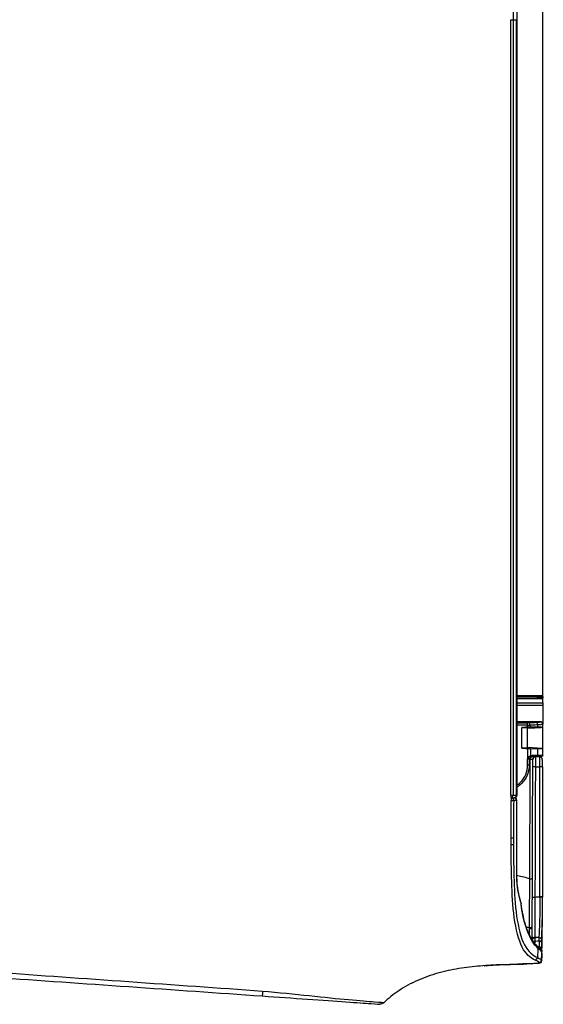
# Model space of a CAD drawing. Header units: millimetres. Extents: x 922208 to 1069538, y -182208 to -99877.
# Tile 179 of 256: x 998016 to 998117, y -166337 to -166148. Entities that reach past the tile are written whole.
import ezdxf

# ---------------------------------------------------------------- set-up
doc = ezdxf.new("R2010")
doc.units = ezdxf.units.MM
doc.header["$MEASUREMENT"] = 0
doc.layers.add('IS_KLIM_urządzenia', color=3, linetype='Continuous')

# ---------------------------------------------------------------- blocks, each defined once
blk = doc.blocks.new('G$CFEA986A8')
at = {"layer": 'IS_KLIM_urządzenia', "linetype": 'Continuous'}
for p, q in [((902.57, 201.14), (563.89, 201.26)), ((902.37, 200.15), (902.37, 200.94)), ((902.57, 201.14), (902.77, 201.14)), ((902.57, 201.14), (902.57, 200.15)), ((903.79, 201.14), (902.77, 201.14)), ((902.77, 200.15), (902.77, 201.14)), ((902.97, 200.94), (902.97, 200.15)), ((908.45, 201.14), (907.89, 201.14)), ((912.52, 201.14), (908.47, 201.14)), ((912.52, 201.14), (912.37, 198.14)), ((912.55, 201.14), (912.52, 201.14)), ((913.83, 201.14), (912.55, 201.14)), ((914.13, 200.84), (914.13, 199.99)), ((902.37, 196.17), (902.37, 200.15)), ((902.57, 200.15), (902.57, 196.17)), ((902.77, 200.15), (902.57, 200.15)), ((902.78, 196.17), (902.77, 200.15)), ((902.97, 200.15), (902.98, 196.17)), ((908.01, 200.14), (908.41, 200.14)), ((912.56, 198.77), (912.59, 200.14)), ((912.59, 200.14), (913.83, 200.14)), ((913.83, 199.19), (913.83, 200.14)), ((914.13, 199.99), (914.13, 199.04)), ((772.5, 196.17), (772.5, 196.12)), ((772.5, 195.46), (772.5, 196.12)), ((772.5, 195.01), (772.5, 195.46)), ((921.53, 196.12), (921.53, 196.17)), ((921.53, 195.01), (921.53, 195.46))]:
    blk.add_line(p, q, dxfattribs=at)
at = {"layer": 'IS_KLIM_urządzenia', "linetype": 'Continuous', "extrusion": (0, 0, -1)}
for centre, radius, start, end in [((-902.57, 200.94), 0.2, 0.06, 90), ((-902.77, 200.94), 0.2, 90, 179.94), ((-913.83, 200.84), 0.3, 90, 180), ((-949.35, 200.44), 0.5, 357.7297, 89), ((-914.63, 199.19), 0.8, 328.4419, 0), ((-914.63, 199.04), 0.5, 328.4419, 360), ((-949.38, 199.62), 0.5, 270.2, 357.9509)]:
    blk.add_arc(centre, radius, start, end, dxfattribs=at)
at = {"layer": 'IS_KLIM_urządzenia', "linetype": 'Continuous', "extrusion": (1.00954e-06, -2.82004e-16, 1)}
blk.add_arc((953.43, 198.1, 0), 0.5, 336.3033, 1.7827, dxfattribs=at)
at = {"layer": 'IS_KLIM_urządzenia', "linetype": 'Continuous', "extrusion": (1.60164e-27, -6.12303e-17, -1)}
blk.add_arc((-921.53, 195.67), 0.5, 90, 180, dxfattribs=at)
at = {"layer": 'IS_KLIM_urządzenia', "linetype": 'Continuous'}
blk.add_arc((922.53, 195.67), 0.5, 90, 180, dxfattribs=at)
for centre, major_axis, ratio, start_param, end_param in [((907.89, 200.64), (0, -0.5), 0.996195, 3.141593, 4.711612), ((916.08, 200.61), (0, -0.5), 0.034873, 3.089201, 4.710644), ((941.09, 200.61), (0, -0.5), 0.034873, 3.089633, 4.710644), ((941.13, 200.61), (0, 0.5), 0.034873, 6.231234, 7.852245), ((949.95, 200.45), (0.009, -0.5), 0.86661, 3.141593, 4.730312), ((951.12, 200.47), (0.009, -0.5), 0.866632, 3.141593, 4.730968), ((951.61, 200.49), (-0.144, 0.479), 0.997743, 5.938151, 6.276421), ((953.13, 200.41), (0.026, 0.499), 0.9983, 4.780824, 6.283185), ((902.57, 200.15), (-0.2, 0), 0.005236, 4.712394, 6.283185), ((902.77, 200.15), (-0.2, 0), 0.005236, 3.141593, 4.712397), ((908.01, 199.89), (-0.499, -0.025), 0.499537, 4.687551, 6.182407), ((908.08, 198.46), (-0.499, -0.025), 0.499537, 4.687551, 6.182407), ((913.83, 199.99), (-0.3, 0), 0.500503, 3.141593, 4.742589), ((913.83, 199.04), (-0.3, 0), 0.500503, 3.141593, 4.742589), ((913.95, 198.62), (-0.256, -0.157), 0.454954, 3.141593, 4.474043), ((914.63, 199.71), (0.5, 0), 0.97477, 3.141593, 4.707041), ((914.65, 199.74), (-0.002, -0.5), 0.988846, 4.715581, 6.283185), ((914.63, 198.74), (0.5, 0), 0.003693, 3.75529, 4.703662), ((916.08, 199.73), (-0.002, -0.5), 0.034879, 4.710765, 6.283185), ((941.17, 199.65), (-0.002, -0.5), 0.034879, 4.710765, 6.283185), ((946.76, 198.64), (0.002, 0.49), 0.738248, 4.644813, 6.283185), ((949.98, 199.62), (-0.002, -0.5), 0.86639, 4.745476, 5.27577), ((950.87, 199.75), (-0.375, 0.331), 0.874767, 5.323694, 7.085331), ((952.71, 199.67), (-0.457, 0.203), 0.909388, 3.595277, 5.050644), ((908.08, 198.21), (-0.5, 0), 0.001724, 4.74727, 6.195919), ((914.41, 198.27), (0.084, 0.288), 0.033955, 0, 1.578937), ((914.63, 198.24), (0, -0.3), 0.034873, 3.141593, 4.710644), ((915.73, 198.24), (0, -0.3), 0.034873, 3.141593, 4.710644), ((942.41, 196.53), (0.154, -0.476), 0.571177, 2.610999, 3.141593), ((942.41, 196.53), (-0.055, 0.497), 0.256635, 5.838948, 6.28321), ((921.53, 195.67), (-0.5, 0), 0.894842, 3.141593, 4.712389), ((921.53, 195.01), (-0.5, 0), 0.894842, 3.141593, 4.712389), ((921.53, 195.01), (-0.5, 0), 0.001524, 1.570796, 3.141593), ((922.53, 195.67), (0.5, 0), 0.910452, 1.566816, 3.141593), ((922.53, 195.11), (0.5, 0), 0.910238, 1.566572, 3.141593), ((922.53, 195.11), (0.5, 0), 0.001837, 3.141593, 4.717362), ((922.53, 195.67), (0, 0.5), 0.009623, 5.856747, 6.283185), ((922.53, 195.11), (0.001, 0.5), 0.004977, 4.710563, 5.856245), ((937.19, 195.67), (0, 0.5), 0.010876, 5.85437, 6.283185)]:
    blk.add_ellipse(centre, major_axis=major_axis, ratio=ratio, start_param=start_param, end_param=end_param, dxfattribs=at)
at = {"layer": 'IS_KLIM_urządzenia', "linetype": 'Continuous', "extrusion": (0, 0, -1)}
for centre, major_axis, ratio, start_param, end_param in [((912.44, 199.14), (-0.11, -2), 0.052397, 3.13883, 4.18571), ((913.83, 199.14), (0, -2), 0.005231, 2.094713, 3.141593)]:
    blk.add_ellipse(centre, major_axis=major_axis, ratio=ratio, start_param=start_param, end_param=end_param, dxfattribs=at)
at = {"layer": 'IS_KLIM_urządzenia', "linetype": 'Continuous'}
for points, degree in [([(903.79, 201.14), (903.95, 201.14), (904.1, 201.14), (904.26, 201.14)], 3), ([(903.79, 196.17), (903.79, 197.83), (903.79, 199.49), (903.79, 201.14)], 3), ([(904.26, 201.14), (904.26, 199.49), (904.26, 197.83), (904.26, 196.17)], 3), ([(907.4, 200.64), (907.39, 200.64), (907.39, 200.64), (907.39, 200.64)], 3), ([(907.39, 200.64), (907.39, 199.15), (907.39, 197.66), (907.39, 196.17)], 3), ([(907.88, 201.14), (907.89, 201.14), (907.89, 201.14), (907.89, 201.14)], 3), ([(908.47, 201.14), (908.46, 201.14), (908.45, 201.14), (908.45, 201.14)], 3), ([(908.62, 198.14), (908.57, 199.14), (908.52, 200.14), (908.47, 201.14)], 3), ([(916.07, 199.74), (916.07, 200.03), (916.07, 200.32), (916.07, 200.62)], 3), ([(916.08, 201.11), (924.42, 201.11), (932.75, 201.11), (941.09, 201.11)], 3), ([(941.07, 200.62), (941.08, 200.62), (941.1, 200.62), (941.11, 200.62)], 3), ([(951.64, 200.99), (951.56, 200.97), (951.29, 200.69), (950.89, 200.21)], 3), ([(951.53, 200.98), (951.42, 200.97), (951.28, 200.97), (951.11, 200.97)], 3), ([(951.65, 200.98), (951.47, 200.97)], 1), ([(951.65, 200.99), (951.65, 200.99), (951.64, 200.99), (951.64, 200.99)], 3), ([(951.87, 200.98), (951.87, 200.98), (951.87, 200.98), (951.87, 200.98)], 3), ([(951.88, 200.98), (952.37, 200.96), (952.87, 200.93), (953.37, 200.9)], 3), ([(952.73, 200.13), (952.95, 200.65), (953.08, 200.92), (953.16, 200.91)], 3), ([(953.38, 200.9), (953.63, 200.89), (953.84, 200.67), (953.85, 200.42)], 3), ([(908.08, 198.71), (908.2, 198.7), (908.32, 198.69), (908.44, 198.69)], 3), ([(908.41, 200.14), (908.42, 199.66), (908.43, 199.17), (908.44, 198.69)], 3), ([(912.56, 198.77), (913.02, 198.77), (913.48, 198.77), (913.94, 198.77)], 3), ([(914.13, 200.54), (914.13, 200.36), (914.13, 200.17), (914.13, 199.99)], 3), ([(914.13, 198.74), (914.13, 198.82), (914.13, 198.91), (914.13, 198.98)], 3), ([(914.65, 199.24), (914.64, 199.24), (914.63, 199.24), (914.63, 199.23)], 3), ([(950.89, 200.21), (949.55, 198.7), (946.42, 197.44), (942.41, 196.99)], 3), ([(948.85, 200.42), (948.86, 200.19), (948.87, 199.97), (948.87, 199.74)], 3), ([(948.88, 199.6), (948.88, 199.6), (949.11, 199.6), (949.55, 199.6)], 3), ([(949.55, 199.6), (949.68, 199.6), (949.82, 199.6), (949.95, 199.6)], 3), ([(953.63, 200.42), (953.55, 200.42), (953.42, 200.17), (953.2, 199.67)], 3), ([(953.78, 200.42), (953.74, 200.42), (953.73, 200.42), (953.63, 200.42)], 3), ([(953.9, 198.93), (953.92, 198.4), (953.94, 197.87), (953.95, 197.34)], 3), ([(907.58, 196.17), (907.58, 196.85), (907.59, 197.53), (907.59, 198.21)], 3), ([(908.07, 198.21), (908.07, 197.53), (908.07, 196.85), (908.07, 196.17)], 3), ([(908.46, 198.19), (908.33, 198.19), (908.2, 198.2), (908.07, 198.21)], 3), ([(914.4, 198.27), (913.78, 198.27), (913.16, 198.27), (912.54, 198.27)], 3), ([(914.62, 198.24), (914.55, 198.24), (914.47, 198.25), (914.4, 198.27)], 3), ([(914.49, 198.56), (914.54, 198.54), (914.59, 198.54), (914.63, 198.54)], 3), ([(936.94, 196.3), (937.09, 197.09), (937.3, 197.88), (937.59, 198.66)], 3), ([(942.26, 197.01), (940.8, 196.54), (939.06, 196.17), (937.19, 196.17)], 3), ([(937.19, 196.13), (939.13, 196.13), (940.91, 196.5), (942.41, 196.99)], 3), ([(937.59, 198.66), (937.59, 198.66), (937.59, 198.66), (937.59, 198.66)], 3), ([(942.26, 197.01), (941.32, 196.71), (940.35, 196.47), (939.34, 196.33)], 3), ([(947, 198.6), (946.98, 198.42), (946.96, 198.23), (946.95, 198.04)], 3), ([(947.09, 198.59), (947.05, 198.6), (947.01, 198.6), (946.96, 198.61)], 3), ([(954.08, 193.57), (954.03, 194.82), (953.99, 196.07), (953.96, 197.32)], 3), ([(448.64, 196.29), (505.06, 196.29), (561.48, 196.29), (772.5, 196.17)], 3), ([(772.5, 196.17), (822.17, 196.17), (871.85, 196.17), (921.53, 196.17)], 3), ([(922.03, 195.11), (922.03, 195.29), (922.03, 195.48), (922.03, 195.67)], 3), ([(922.03, 195.1), (922.03, 195.07), (922.03, 195.04), (922.03, 195.01)], 3), ([(922.53, 195.56), (924.95, 195.55), (927.37, 195.55), (929.79, 195.53)], 3), ([(929.79, 195.08), (927.37, 195.09), (924.95, 195.1), (922.53, 195.1)], 3), ([(929.79, 195.53), (929.79, 195.45), (929.79, 195.27), (929.79, 195.08)], 3), ([(929.79, 195.53), (930.21, 195.53), (930.63, 195.53), (931.05, 195.53)], 3), ([(931.05, 195.07), (931.04, 195.07), (931.03, 195.07), (931.02, 195.07)], 3), ([(954.08, 193.57), (954.08, 193.49), (954.09, 193.42), (954.09, 193.34)], 3), ([(957.65, 175.95), (957.61, 176.03), (957.57, 176.11), (957.53, 176.2)], 3), ([(961.41, 170.57), (961.6, 170.37), (961.7, 170.09), (961.68, 169.81)], 3), ([(959.21, 147.27), (958, 130.15), (956.79, 113.02), (955.58, 95.9)], 3), ([(956.51, 95.85), (957.7, 112.97), (958.9, 130.09), (960.1, 147.21)], 3)]:
    blk.add_open_spline(points, degree=degree, dxfattribs=at)
for points, knots in [([(904.26, 201.14), (905.3, 201.14), (906.35, 201.14), (907.41, 201.14), (907.42, 201.14), (907.59, 201.14), (907.74, 201.14), (907.88, 201.14)], [0, 0, 0, 0, 0.863472, 0.863472, 0.877231, 0.877231, 1, 1, 1, 1]), ([(907.39, 200.64), (907.39, 200.7), (907.4, 200.75), (907.43, 200.86), (907.46, 200.91), (907.53, 201), (907.57, 201.04), (907.67, 201.09), (907.72, 201.12), (907.81, 201.14), (907.85, 201.14), (907.88, 201.14)], [0, 0, 0, 0, 0.21439, 0.21439, 0.428764, 0.428764, 0.643392, 0.643392, 0.858543, 0.858543, 1, 1, 1, 1]), ([(907.51, 199.89), (907.5, 200.05), (907.49, 200.2), (907.47, 200.42), (907.45, 200.5), (907.43, 200.61), (907.41, 200.64), (907.4, 200.64)], [0, 0, 0, 0, 0.353543, 0.353543, 0.676789, 0.676789, 1, 1, 1, 1]), ([(907.89, 201.14), (907.91, 201.14), (907.92, 201.1), (907.95, 200.95), (907.96, 200.84), (907.99, 200.55), (908, 200.35), (908.01, 200.14)], [0, 0, 0, 0, 0.323073, 0.323073, 0.646292, 0.646292, 1, 1, 1, 1]), ([(908.41, 200.14), (908.41, 200.33), (908.4, 200.51), (908.41, 200.8), (908.41, 200.92), (908.42, 201.09), (908.44, 201.14), (908.45, 201.14)], [0, 0, 0, 0, 0.320954, 0.320954, 0.641904, 0.641904, 1, 1, 1, 1]), ([(916.08, 201.11), (915.92, 201.11), (915.58, 201.11), (915.09, 201.1), (914.76, 201.08), (914.6, 201.05), (914.48, 201.03), (914.36, 200.97), (914.25, 200.87), (914.17, 200.73), (914.13, 200.61), (914.14, 200.54), (914.14, 200.54)], [0, 0, 0, 0, 0.161926, 0.367066, 0.579486, 0.703061, 0.770747, 0.816557, 0.869414, 0.929709, 0.994845, 1, 1, 1, 1]), ([(916.07, 200.62), (915.94, 200.62), (915.82, 200.61), (915.48, 200.61), (915.27, 200.61), (914.89, 200.6), (914.71, 200.59), (914.43, 200.58), (914.32, 200.57), (914.17, 200.56), (914.13, 200.55), (914.13, 200.54)], [0, 0, 0, 0, 0.119883, 0.119883, 0.339691, 0.339691, 0.55974, 0.55974, 0.779888, 0.779888, 1, 1, 1, 1]), ([(941.07, 200.62), (940.74, 200.62), (940.4, 200.62), (938.74, 200.62), (937.41, 200.62), (930.74, 200.62), (925.41, 200.62), (918.74, 200.62), (917.4, 200.62), (916.07, 200.62)], [0, 0, 0, 0, 0.039967, 0.039967, 0.199835, 0.199835, 0.839306, 0.839306, 1, 1, 1, 1]), ([(948.84, 201.02), (948.83, 201.02), (948.3, 201.03), (947.14, 201.07), (945.21, 201.1), (943.52, 201.11), (942.31, 201.11), (941.7, 201.11), (941.39, 201.11), (941.22, 201.11), (941.13, 201.11), (941.09, 201.11)], [0, 0, 0, 0, 0.004945, 0.253708, 0.502472, 0.751236, 0.875618, 0.937809, 0.968905, 0.984452, 1, 1, 1, 1]), ([(941.11, 200.62), (941.11, 200.6), (941.11, 200.58), (941.13, 200.26), (941.14, 199.95), (941.15, 199.65)], [0, 0, 0, 0, 0.050907, 0.050907, 1, 1, 1, 1]), ([(941.11, 200.62), (943.18, 200.61), (945.18, 200.56), (948.02, 200.45), (948.85, 200.42), (948.85, 200.42)], [0, 0, 0, 0, 0.5, 0.5, 1, 1, 1, 1]), ([(949.34, 200.94), (949.35, 200.94), (948.46, 200.96), (945.43, 201.07), (943.32, 201.12), (941.13, 201.11)], [0, 0, 0, 0, 0.5, 0.5, 1, 1, 1, 1]), ([(948.84, 201.02), (949.2, 201), (949.92, 200.98), (950.51, 200.96), (950.78, 200.96), (950.82, 200.96)], [0, 0, 0, 0, 0.463265, 0.920562, 1, 1, 1, 1]), ([(949.94, 200.95), (949.78, 200.94), (949.65, 200.94), (949.41, 200.94), (949.34, 200.94), (949.34, 200.94)], [0, 0, 0, 0, 0.405495, 0.405495, 1, 1, 1, 1]), ([(951.11, 200.97), (951.05, 200.97), (951, 200.97), (950.61, 200.96), (950.27, 200.95), (949.94, 200.95)], [0, 0, 0, 0, 0.140287, 0.140287, 1, 1, 1, 1]), ([(951.47, 200.97), (951.44, 200.96), (951.35, 200.93), (951.24, 200.85), (951.05, 200.69), (950.79, 200.42), (950.54, 200.13), (950.49, 200.07)], [0, 0, 0, 0, 0.055654, 0.152218, 0.398919, 0.883415, 1, 1, 1, 1]), ([(951.3, 200.97), (951.33, 200.97), (951.36, 200.97), (951.43, 200.97), (951.47, 200.97), (951.52, 200.97), (951.53, 200.98), (951.53, 200.98)], [0, 0, 0, 0, 0.196485, 0.196485, 0.598241, 0.598241, 1, 1, 1, 1]), ([(953.16, 200.91), (952.82, 200.93), (952.49, 200.95), (951.99, 200.98), (951.82, 200.98), (951.65, 200.99)], [0, 0, 0, 0, 0.665624, 0.665624, 1, 1, 1, 1]), ([(953.16, 200.91), (953.26, 200.91), (953.27, 200.91), (953.35, 200.9), (953.38, 200.9), (953.38, 200.9)], [0, 0, 0, 0, 0.500965, 0.500965, 1, 1, 1, 1]), ([(907.58, 198.46), (907.57, 198.71), (907.56, 198.96), (907.53, 199.44), (907.52, 199.66), (907.51, 199.89)], [0, 0, 0, 0, 0.522709, 0.522709, 1, 1, 1, 1]), ([(908.01, 200.14), (908.02, 199.85), (908.04, 199.56), (908.06, 199.09), (908.07, 198.9), (908.08, 198.71)], [0, 0, 0, 0, 0.604042, 0.604042, 1, 1, 1, 1]), ([(908.07, 198.21), (908.07, 198.21), (908.07, 198.22), (908.07, 198.3), (908.07, 198.39), (908.07, 198.54), (908.08, 198.61), (908.08, 198.68), (908.08, 198.7), (908.08, 198.71)], [0, 0, 0, 0, 0.016895, 0.016895, 0.500026, 0.500026, 0.914477, 0.914477, 1, 1, 1, 1]), ([(908.44, 198.69), (908.44, 198.59), (908.45, 198.48), (908.46, 198.31), (908.46, 198.25), (908.46, 198.19)], [0, 0, 0, 0, 0.648219, 0.648219, 1, 1, 1, 1]), ([(912.54, 198.27), (912.54, 198.38), (912.55, 198.5), (912.55, 198.66), (912.55, 198.72), (912.56, 198.77)], [0, 0, 0, 0, 0.645591, 0.645591, 1, 1, 1, 1]), ([(913.94, 198.77), (913.98, 198.69), (914.02, 198.61), (914.12, 198.47), (914.18, 198.41), (914.3, 198.32), (914.35, 198.29), (914.4, 198.27)], [0, 0, 0, 0, 0.40011, 0.40011, 0.760145, 0.760145, 1, 1, 1, 1]), ([(914.16, 199.74), (914.19, 199.74), (914.26, 199.74), (914.47, 199.74), (914.61, 199.74), (914.94, 199.74), (915.13, 199.74), (915.57, 199.74), (915.82, 199.74), (916.07, 199.74)], [0, 0, 0, 0, 0.243193, 0.243193, 0.486385, 0.486385, 0.729578, 0.729578, 1, 1, 1, 1]), ([(914.49, 198.56), (914.46, 198.57), (914.43, 198.58), (914.36, 198.62), (914.32, 198.65), (914.26, 198.7), (914.24, 198.73), (914.22, 198.76), (914.21, 198.77), (914.21, 198.78)], [0, 0, 0, 0, 0.256779, 0.256779, 0.615768, 0.615768, 0.927089, 0.927089, 1, 1, 1, 1]), ([(914.63, 199.23), (914.63, 199.21), (914.63, 199.19), (914.63, 199.13), (914.63, 199.09), (914.63, 199.01), (914.63, 198.96), (914.63, 198.85), (914.63, 198.8), (914.63, 198.74)], [0, 0, 0, 0, 0.251437, 0.251437, 0.502865, 0.502865, 0.754279, 0.754279, 1, 1, 1, 1]), ([(937.59, 198.66), (937.25, 198.66), (936.92, 198.66), (935.26, 198.67), (933.92, 198.67), (927.26, 198.7), (921.92, 198.72), (915.94, 198.74), (915.28, 198.74), (914.63, 198.74)], [0, 0, 0, 0, 0.043508, 0.043508, 0.217737, 0.217737, 0.914651, 0.914651, 1, 1, 1, 1]), ([(916.08, 199.23), (915.89, 199.24), (915.71, 199.24), (915.38, 199.24), (915.24, 199.24), (914.99, 199.24), (914.89, 199.24), (914.73, 199.24), (914.67, 199.24), (914.65, 199.24)], [0, 0, 0, 0, 0.270422, 0.270422, 0.513615, 0.513615, 0.756808, 0.756808, 1, 1, 1, 1]), ([(916.07, 199.74), (916.4, 199.73), (916.73, 199.73), (918.4, 199.73), (919.73, 199.72), (926.39, 199.7), (931.72, 199.68), (938.42, 199.66), (939.78, 199.65), (941.15, 199.65)], [0, 0, 0, 0, 0.039838, 0.039838, 0.199192, 0.199192, 0.836607, 0.836607, 1, 1, 1, 1]), ([(941.17, 199.15), (940.83, 199.15), (940.5, 199.15), (938.83, 199.16), (937.5, 199.16), (930.84, 199.18), (925.51, 199.2), (918.81, 199.22), (917.45, 199.23), (916.08, 199.23)], [0, 0, 0, 0, 0.039838, 0.039838, 0.199192, 0.199192, 0.836607, 0.836607, 1, 1, 1, 1]), ([(931.05, 195.53), (933.36, 195.52), (935.66, 195.57), (940.26, 195.7), (942.58, 195.82), (946.89, 196.44), (948.95, 196.94), (951.65, 198.37), (952.34, 199.25), (952.73, 200.13)], [0, 0, 0, 0, 0.25, 0.25, 0.5, 0.5, 0.75, 0.75, 1, 1, 1, 1]), ([(953.2, 199.67), (952.8, 198.78), (952.09, 197.91), (949.34, 196.5), (947.25, 196), (942.85, 195.37), (940.48, 195.24), (935.77, 195.12), (933.41, 195.07), (931.05, 195.07)], [0, 0, 0, 0, 0.25, 0.25, 0.5, 0.5, 0.75, 0.75, 1, 1, 1, 1]), ([(937.59, 198.66), (937.59, 198.72), (937.59, 198.77), (937.59, 198.88), (937.59, 198.93), (937.59, 199.02), (937.58, 199.05), (937.58, 199.11), (937.58, 199.14), (937.58, 199.15), (937.58, 199.16), (937.58, 199.16), (937.58, 199.16), (937.58, 199.16)], [0, 0, 0, 0, 0.215384, 0.215384, 0.430768, 0.430768, 0.646164, 0.646164, 0.861588, 0.861588, 0.968092, 0.968092, 1, 1, 1, 1]), ([(941.15, 199.65), (943.21, 199.64), (945.21, 199.62), (948.05, 199.61), (948.88, 199.6), (948.88, 199.6)], [0, 0, 0, 0, 0.5, 0.5, 1, 1, 1, 1]), ([(948.92, 199.12), (948.52, 199.12), (947.86, 199.12), (945.48, 199.13), (943.36, 199.14), (941.17, 199.15)], [0, 0, 0, 0, 0.365319, 0.365319, 1, 1, 1, 1]), ([(950.4, 200.02), (950.34, 199.94), (950.05, 199.6), (949.22, 199.02), (947.89, 198.34), (946.25, 197.76), (944.39, 197.32), (942.98, 197.08), (942.2, 197.02), (942.12, 197.01)], [0, 0, 0, 0, 0.063833, 0.253259, 0.439583, 0.622959, 0.803555, 0.981106, 1, 1, 1, 1]), ([(946.96, 198.61), (946.96, 198.63), (946.96, 198.65), (946.96, 198.69), (946.95, 198.71), (946.95, 198.77), (946.94, 198.81), (946.93, 198.9), (946.91, 198.95), (946.88, 199.03), (946.86, 199.06), (946.82, 199.11), (946.8, 199.12), (946.77, 199.13), (946.77, 199.13), (946.76, 199.13)], [0, 0, 0, 0, 0.079375, 0.079375, 0.152142, 0.152142, 0.308093, 0.308093, 0.533795, 0.533795, 0.744603, 0.744603, 0.955402, 0.955402, 1, 1, 1, 1]), ([(948.85, 200.42), (948.85, 200.42), (948.93, 200.42), (949.2, 200.42), (949.34, 200.43), (949.52, 200.43)], [0, 0, 0, 0, 0.594507, 0.594507, 1, 1, 1, 1]), ([(948.85, 200.42), (948.86, 200.2), (948.87, 199.99), (948.88, 199.72), (948.88, 199.66), (948.88, 199.6)], [0, 0, 0, 0, 0.787839, 0.787839, 1, 1, 1, 1]), ([(948.9, 198.92), (948.9, 199.03), (948.9, 199.14), (948.89, 199.41), (948.88, 199.57), (948.87, 199.78), (948.87, 199.84), (948.87, 199.9)], [0, 0, 0, 0, 0.306223, 0.306223, 0.782025, 0.782025, 1, 1, 1, 1]), ([(948.87, 199.88), (948.87, 199.82), (948.87, 199.77), (948.88, 199.57), (948.89, 199.41), (948.9, 199.14), (948.9, 199.03), (948.9, 198.92)], [0, 0, 0, 0, 0.200661, 0.200661, 0.688787, 0.688787, 1, 1, 1, 1]), ([(948.9, 198.9), (948.9, 198.95), (948.9, 199), (948.89, 199.17), (948.89, 199.28), (948.88, 199.46), (948.88, 199.53), (948.88, 199.59), (948.88, 199.6), (948.88, 199.6)], [0, 0, 0, 0, 0.111069, 0.111069, 0.444253, 0.444253, 0.778253, 0.778253, 1, 1, 1, 1]), ([(948.89, 199.29), (948.89, 199.28), (948.89, 199.28), (948.89, 199.17), (948.9, 199.05), (948.9, 198.92)], [0, 0, 0, 0, 0.062899, 0.062899, 1, 1, 1, 1]), ([(949.52, 200.43), (949.68, 200.43), (949.85, 200.44), (950.24, 200.44), (950.46, 200.45), (950.68, 200.45)], [0, 0, 0, 0, 0.427577, 0.427577, 1, 1, 1, 1]), ([(949.55, 199.6), (949.54, 199.67), (949.54, 199.74), (949.53, 200.01), (949.52, 200.22), (949.52, 200.43)], [0, 0, 0, 0, 0.242772, 0.242772, 1, 1, 1, 1]), ([(950.89, 200.21), (951.29, 200.19), (951.68, 200.18), (952.3, 200.15), (952.51, 200.14), (952.73, 200.13)], [0, 0, 0, 0, 0.64643, 0.64643, 1, 1, 1, 1]), ([(954.28, 189.89), (954.28, 189.89), (954.28, 189.9), (954.27, 190.02), (954.23, 190.6), (954.14, 191.94), (954.03, 194.22), (953.91, 197.18), (953.82, 199.32), (953.78, 200.42)], [0, 0, 0, 0, 0.003556, 0.013419, 0.063305, 0.179289, 0.407722, 0.697868, 1, 1, 1, 1]), ([(953.85, 200.42), (953.85, 200.42), (953.85, 200.42), (953.85, 200.42), (953.82, 200.42), (953.79, 200.42), (953.79, 200.42), (953.79, 200.42)], [0, 0, 0, 0, 0.184418, 0.184418, 0.99996, 0.99996, 1, 1, 1, 1]), ([(953.85, 200.35), (953.85, 200.35), (953.85, 200.34), (953.85, 200.28), (953.86, 200.2), (953.87, 199.99), (953.87, 199.86), (953.88, 199.58), (953.89, 199.42), (953.9, 199.15), (953.9, 199.04), (953.9, 198.93)], [0, 0, 0, 0, 0.028642, 0.028642, 0.295178, 0.295178, 0.560807, 0.560807, 0.826045, 0.826045, 1, 1, 1, 1]), ([(907.58, 198.46), (907.58, 198.45), (907.58, 198.45), (907.58, 198.41), (907.58, 198.37), (907.59, 198.3), (907.59, 198.25), (907.59, 198.21)], [0, 0, 0, 0, 0.085637, 0.085637, 0.50049, 0.50049, 1, 1, 1, 1]), ([(908.46, 198.19), (908.46, 198.17), (908.46, 198.16), (908.48, 197.81), (908.5, 197.48), (908.52, 197.14)], [0, 0, 0, 0, 0.042191, 0.042191, 1, 1, 1, 1]), ([(908.52, 197.14), (908.51, 197.26), (908.51, 197.37), (908.5, 197.58), (908.5, 197.68), (908.49, 197.86), (908.49, 197.93), (908.5, 198.05), (908.5, 198.09), (908.51, 198.13), (908.51, 198.14), (908.52, 198.14)], [0, 0, 0, 0, 0.215427, 0.215427, 0.43087, 0.43087, 0.646084, 0.646084, 0.860997, 0.860997, 1, 1, 1, 1]), ([(908.52, 198.14), (909.18, 198.14), (909.85, 198.14), (910.52, 198.14), (910.53, 198.14), (911.18, 198.14), (911.83, 198.14), (912.48, 198.14)], [0, 0, 0, 0, 0.504617, 0.504617, 0.508808, 0.508808, 1, 1, 1, 1]), ([(912.48, 197.14), (911.81, 197.14), (911.14, 197.14), (909.82, 197.14), (909.17, 197.14), (908.52, 197.14)], [0, 0, 0, 0, 0.504597, 0.504597, 1, 1, 1, 1]), ([(912.48, 197.14), (912.49, 197.48), (912.51, 197.81), (912.53, 198.18), (912.53, 198.23), (912.54, 198.27)], [0, 0, 0, 0, 0.885108, 0.885108, 1, 1, 1, 1]), ([(912.48, 198.14), (912.48, 198.14), (912.49, 198.12), (912.5, 198.05), (912.5, 197.99), (912.5, 197.85), (912.5, 197.77), (912.5, 197.58), (912.49, 197.47), (912.48, 197.29), (912.48, 197.22), (912.48, 197.14)], [0, 0, 0, 0, 0.215444, 0.215444, 0.430943, 0.430943, 0.645652, 0.645652, 0.859614, 0.859614, 1, 1, 1, 1]), ([(915.72, 198.24), (915.52, 198.24), (915.32, 198.24), (914.96, 198.24), (914.79, 198.24), (914.62, 198.24)], [0, 0, 0, 0, 0.545123, 0.545123, 1, 1, 1, 1]), ([(914.63, 198.54), (914.83, 198.54), (915.03, 198.54), (915.4, 198.54), (915.57, 198.54), (915.73, 198.54)], [0, 0, 0, 0, 0.545123, 0.545123, 1, 1, 1, 1]), ([(919.6, 196.19), (919.44, 196.43), (919.25, 196.66), (918.18, 197.73), (916.97, 198.24), (915.72, 198.24)], [0, 0, 0, 0, 0.192531, 0.192531, 1, 1, 1, 1]), ([(915.73, 198.54), (917.05, 198.54), (918.35, 198), (919.54, 196.8), (919.78, 196.5), (919.98, 196.17)], [0, 0, 0, 0, 0.772238, 0.772238, 1, 1, 1, 1]), ([(947, 198.61), (945.56, 198.61), (943.97, 198.62), (940.8, 198.64), (939.2, 198.65), (937.59, 198.66)], [0, 0, 0, 0, 0.5, 0.5, 1, 1, 1, 1]), ([(947.12, 198.6), (947.11, 198.6), (947.11, 198.6), (947.1, 198.6), (947.1, 198.6), (947.09, 198.6), (947.09, 198.6), (947.09, 198.6), (947.09, 198.6), (947.09, 198.59), (947.09, 198.59), (947.09, 198.59), (947.09, 198.59), (947.09, 198.59)], [0, 0, 0, 0, 0.615634, 0.615634, 0.835116, 0.835116, 0.937229, 0.937229, 0.970666, 0.970666, 0.991316, 0.991316, 1, 1, 1, 1]), ([(948.34, 198.61), (948.2, 198.61), (948.06, 198.61), (947.67, 198.6), (947.43, 198.6), (947.12, 198.6)], [0, 0, 0, 0, 0.367139, 0.367139, 1, 1, 1, 1]), ([(953.96, 197.32), (953.96, 197.33), (953.96, 197.35), (953.95, 197.46), (953.95, 197.55), (953.94, 197.71), (953.94, 197.79), (953.94, 197.89), (953.94, 197.92), (953.94, 197.94)], [0, 0, 0, 0, 0.073533, 0.073533, 0.446951, 0.446951, 0.819136, 0.819136, 1, 1, 1, 1]), ([(953.96, 197.32), (953.96, 197.33), (953.96, 197.35), (953.95, 197.46), (953.95, 197.55), (953.94, 197.71), (953.94, 197.79), (953.94, 197.89), (953.94, 197.92), (953.94, 197.94)], [0, 0, 0, 0, 0.073549, 0.073549, 0.446953, 0.446953, 0.819124, 0.819124, 1, 1, 1, 1]), ([(953.96, 197.32), (953.96, 197.33), (953.96, 197.35), (953.95, 197.46), (953.95, 197.55), (953.94, 197.71), (953.94, 197.79), (953.94, 197.89), (953.94, 197.92), (953.94, 197.94)], [0, 0, 0, 0, 0.07355, 0.07355, 0.446954, 0.446954, 0.819125, 0.819125, 1, 1, 1, 1]), ([(448.64, 195.58), (499.41, 195.58), (550.18, 195.58), (761.2, 195.46), (766.85, 195.46), (772.5, 195.46)], [0, 0, 0, 0, 0.899861, 0.899861, 1, 1, 1, 1]), ([(921.53, 196.12), (921.36, 196.12), (921.19, 196.12), (919.69, 196.12), (918.36, 196.12), (911.69, 196.12), (906.36, 196.12), (879.69, 196.12), (858.36, 196.12), (815.52, 196.12), (794.01, 196.12), (772.5, 196.12)], [0, 0, 0, 0, 0.003355, 0.003355, 0.030195, 0.030195, 0.137556, 0.137556, 0.566999, 0.566999, 1, 1, 1, 1]), ([(772.5, 195.46), (778.46, 195.46), (784.43, 195.46), (834.1, 195.46), (877.81, 195.46), (921.53, 195.46)], [0, 0, 0, 0, 0.120088, 0.120088, 1, 1, 1, 1]), ([(917.32, 195.01), (917.22, 195.01), (917.12, 195.01), (911.69, 195.01), (906.36, 195.01), (879.69, 195.01), (858.36, 195.01), (815.52, 195.01), (794.01, 195.01), (772.5, 195.01)], [0, 0, 0, 0, 0.002026, 0.002026, 0.112505, 0.112505, 0.554422, 0.554422, 1, 1, 1, 1]), ([(921.53, 195.01), (921.36, 195.01), (921.19, 195.01), (919.79, 195.01), (918.56, 195.01), (917.32, 195.01)], [0, 0, 0, 0, 0.118862, 0.118862, 1, 1, 1, 1]), ([(921.53, 195.46), (921.53, 195.61), (921.53, 195.76), (921.53, 195.98), (921.53, 196.05), (921.53, 196.12)], [0, 0, 0, 0, 0.674854, 0.674854, 1, 1, 1, 1]), ([(937.19, 196.17), (933.26, 196.17), (929.32, 196.17), (924.43, 196.17), (923.48, 196.17), (922.53, 196.17)], [0, 0, 0, 0, 0.804889, 0.804889, 1, 1, 1, 1]), ([(922.53, 196.13), (922.53, 195.99), (922.53, 195.85), (922.53, 195.66), (922.53, 195.61), (922.53, 195.56)], [0, 0, 0, 0, 0.728288, 0.728288, 1, 1, 1, 1]), ([(922.53, 196.13), (922.69, 196.13), (922.86, 196.13), (924.36, 196.13), (925.69, 196.13), (930.41, 196.13), (933.8, 196.13), (937.19, 196.13)], [0, 0, 0, 0, 0.033958, 0.033958, 0.30672, 0.30672, 1, 1, 1, 1]), ([(931.02, 195.07), (930.61, 195.07), (930.2, 195.07), (929.79, 195.08), (929.79, 195.08), (929.79, 195.08)], [0, 0, 0, 0, 0.999951, 0.999951, 1, 1, 1, 1]), ([(931.05, 195.53), (931.05, 195.5), (931.05, 195.46), (931.05, 195.41), (931.05, 195.4), (931.05, 195.34), (931.05, 195.29), (931.05, 195.19), (931.05, 195.13), (931.05, 195.07)], [0, 0, 0, 0, 0.339646, 0.339646, 0.410746, 0.410746, 0.705373, 0.705373, 1, 1, 1, 1]), ([(954.08, 193.57), (954.09, 193.47), (954.15, 191.99), (954.3, 189.13), (954.78, 185.02), (955.5, 181.64), (956.33, 179), (957.09, 177.07), (958, 175.22), (959.36, 172.98), (960.56, 171.47), (961.41, 170.57)], [0, 0, 0, 0, 0.012305, 0.179842, 0.347379, 0.514916, 0.598685, 0.682453, 0.766222, 0.84999, 1, 1, 1, 1]), ([(961.41, 170.57), (961.41, 170.57), (961.37, 169.97), (961.19, 167.65), (961.06, 165.95), (960.67, 161.68), (960.4, 159.11), (959.8, 153.41), (959.5, 150.38), (959.21, 147.27)], [0, 0, 0, 0, 0.250123, 0.250123, 0.500082, 0.500082, 0.750041, 0.750041, 1, 1, 1, 1]), ([(960.1, 147.21), (960.31, 150.21), (960.51, 153.15), (960.9, 158.69), (961.08, 161.2), (961.37, 165.35), (961.48, 167), (961.64, 169.24), (961.68, 169.81), (961.68, 169.81)], [0, 0, 0, 0, 0.25, 0.25, 0.5, 0.5, 0.75, 0.75, 1, 1, 1, 1]), ([(959.21, 147.27), (959.32, 147.27), (959.43, 147.26), (959.63, 147.24), (959.72, 147.24), (959.88, 147.23), (959.95, 147.22), (960.04, 147.21), (960.07, 147.21), (960.09, 147.21), (960.1, 147.21), (960.1, 147.21)], [0, 0, 0, 0, 0.230435, 0.230435, 0.460869, 0.460869, 0.691304, 0.691304, 0.881057, 0.881057, 1, 1, 1, 1]), ([(959.21, 147.27), (959.21, 147.27), (959.21, 147.27), (959.21, 147.27), (959.21, 147.27), (959.21, 147.27)], [0, 0, 0, 0, 0.629495, 0.629495, 1, 1, 1, 1])]:
    blk.add_open_spline(points, degree=3, knots=knots, dxfattribs=at)

msp = doc.modelspace()

# ---------------------------------------------------------------- block references
at = {"layer": 'IS_KLIM_urządzenia', "rotation": 270}
msp.add_blockref('G$CFEA986A8', (997915.29, -165375.16), dxfattribs=at)

doc.saveas('drawing.dxf')
